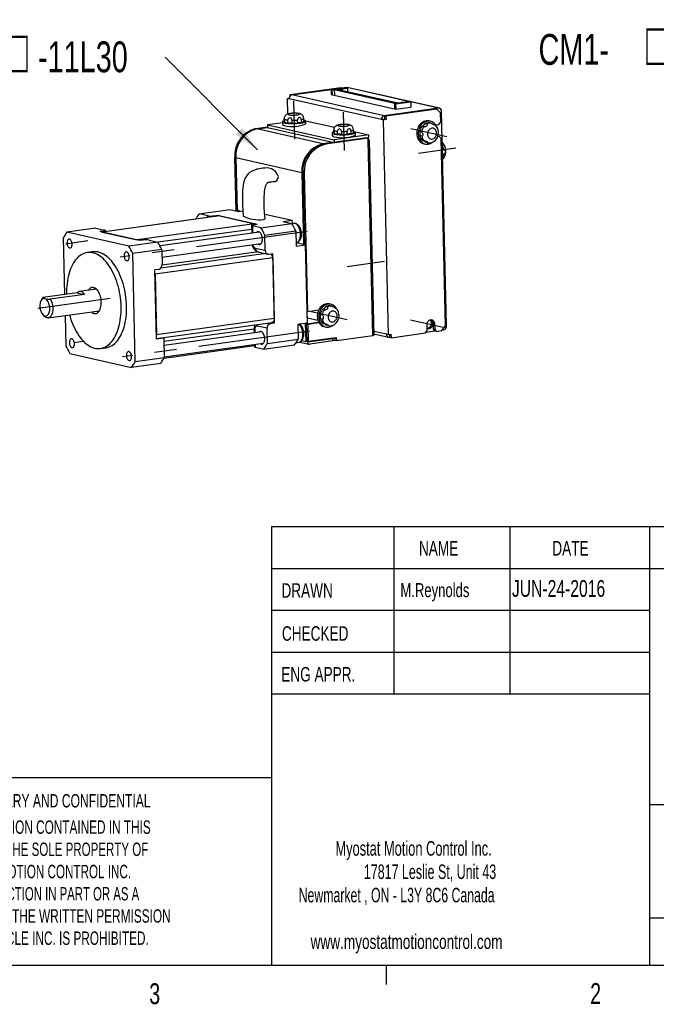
# Model space of a CAD drawing. Extents: x 11 to 421, y 5 to 275.
# Tile 4 of 6: x 274 to 347, y 6 to 117. Entities that reach past the tile are written whole.
import ezdxf
from ezdxf.enums import TextEntityAlignment as Align

# ---------------------------------------------------------------- set-up
doc = ezdxf.new("R2010")
doc.units = 0
doc.linetypes.add('CENTERX2', pattern=[20.32, 12.7, -2.54, 2.54, -2.54])
doc.layers.get('0').update_dxf_attribs({"linetype": 'CONTINUOUS'})

# ---------------------------------------------------------------- blocks, each defined once
blk = doc.blocks.new('SW_NOTE_3')
at = {"color": 0, "linetype": 'CONTINUOUS'}
for s, width, p in [('Myostat Motion Control Inc.', 0.661111, (0, 0)), ('17817 Leslie St, Unit 43', 0.641667, (3.23, -2.65)), ('Newmarket , ON - L3Y 8C6 Canada', 0.632258, (-4.18, -5.3)), ('www.myostatmotioncontrol.com', 0.7, (-2.82, -10.6))]:
    blk.add_text(s, height=1.651, dxfattribs=dict(at, width=width)).set_placement(p, align=Align.BOTTOM_LEFT)
blk = doc.blocks.new('SW_NOTE_4')
at = {"color": 0, "linetype": 'CONTINUOUS'}
for s, width, p in [('THE INFORMATION CONTAINED IN THIS', 0.657576, (0, 0)), ('DRAWING IS THE SOLE PROPERTY OF', 0.643548, (1, -2.52)), ('MYOSTAT MOTION CONTROL INC. ', 0.65, (1.67, -5.05)), ('ANY REPRODUCTION IN PART OR AS A', 0.634375, (-0.04, -7.57)), ('WHOLE WITHOUT THE WRITTEN PERMISSION', 0.661111, (-1.91, -10.1)), ('OF COOLMUSCLE INC. IS PROHIBITED.', 0.657576, (0.37, -12.62))]:
    blk.add_text(s, height=1.524, dxfattribs=dict(at, width=width)).set_placement(p, align=Align.BOTTOM_LEFT)
blk = doc.blocks.new('SW_NOTE_9')
at = {"color": 0, "linetype": 'CONTINUOUS'}
blk.add_line((-10.51, 10.54), (0, 0), dxfattribs=at)
blk.add_solid([(0, 0), (-1.76, 2.48), (-2.47, 1.77)], dxfattribs=at)
at = {"color": 0, "linetype": 'CONTINUOUS', "width": 0.7}
for s, height, p in [('□', 4.76, (-28.79, 7.4)), ('CM1-', 3.5, (-41, 7.78)), ('-11L30', 3.5, (-24.95, 7.78))]:
    blk.add_text(s, height=height, dxfattribs=at).set_placement(p, align=Align.BOTTOM_LEFT)
blk = doc.blocks.new('SW_NOTE_10')
at = {"color": 0, "linetype": 'CONTINUOUS'}
blk.add_line((-9.9, 8.78), (0, 0), dxfattribs=at)
blk.add_solid([(0, 0), (-1.91, 2.36), (-2.58, 1.62)], dxfattribs=at)
at = {"color": 0, "linetype": 'CONTINUOUS', "width": 0.7}
for s, height, p in [('□', 4.76, (-28.26, 8.81)), ('CM1-', 3.5, (-40.48, 9.19)), ('-11L30', 3.5, (-24.42, 9.19))]:
    blk.add_text(s, height=height, dxfattribs=at).set_placement(p, align=Align.BOTTOM_LEFT)

msp = doc.modelspace()

# ---------------------------------------------------------------- linework, layer by layer
at = {"color": 7, "linetype": 'CONTINUOUS'}
for p, q in [((305.043, 108.931), (310.821, 109.731)), ((309.695, 109.522), (311.429, 109.762)), ((310.791, 109.643), (311.513, 109.742)), ((310.821, 109.731), (310.967, 109.698)), ((310.945, 109.574), (311.557, 109.659)), ((311.429, 109.762), (311.513, 109.742)), ((311.529, 109.739), (311.513, 109.742)), ((311.557, 109.659), (311.513, 109.742)), ((322.019, 107.375), (311.529, 109.739)), ((311.557, 109.659), (311.567, 109.235)), ((305.043, 108.931), (305.212, 108.893)), ((305.047, 108.783), (305.043, 108.931)), ((305.212, 108.893), (309.695, 109.513)), ((305.213, 108.881), (305.212, 108.893)), ((309.696, 109.503), (305.241, 108.887)), ((309.695, 109.522), (309.822, 109.493)), ((309.695, 109.522), (309.709, 108.931)), ((309.709, 108.931), (317.041, 107.278)), ((309.822, 109.493), (310.028, 109.522)), ((309.861, 108.896), (309.822, 109.493)), ((310.028, 109.522), (317.107, 107.927)), ((310.028, 109.522), (310.073, 108.849)), ((310.151, 109.554), (310.585, 109.614)), ((317.314, 107.94), (310.151, 109.554)), ((310.397, 109.499), (310.567, 109.522)), ((310.585, 109.614), (310.567, 109.522)), ((310.567, 109.522), (310.568, 109.46)), ((310.567, 109.522), (310.651, 109.503)), ((310.585, 109.614), (310.669, 109.595)), ((310.669, 109.595), (310.651, 109.503)), ((310.651, 109.503), (310.981, 109.549)), ((310.653, 109.441), (310.651, 109.503)), ((310.669, 109.595), (310.876, 109.623)), ((310.876, 109.623), (310.791, 109.643)), ((310.876, 109.623), (310.981, 109.549)), ((310.986, 109.366), (310.981, 109.549)), ((304.722, 108.491), (304.923, 108.519)), ((304.763, 106.717), (304.722, 108.491)), ((304.722, 108.491), (304.92, 108.447)), ((316.9, 107.898), (316.889, 107.313)), ((317.107, 107.927), (316.9, 107.898)), ((317.027, 107.869), (316.9, 107.898)), ((317.027, 107.869), (318.761, 108.109)), ((317.027, 107.869), (317.041, 107.278)), ((317.041, 107.278), (318.774, 107.518)), ((317.747, 108), (317.314, 107.94)), ((317.663, 108.019), (317.609, 107.981)), ((317.869, 108.047), (317.663, 108.019)), ((317.663, 108.019), (317.747, 108)), ((317.954, 108.028), (317.869, 108.047)), ((318.676, 108.128), (317.954, 108.028)), ((318.676, 108.128), (318.761, 108.109)), ((318.761, 108.109), (318.774, 107.518)), ((321.922, 107.379), (315.731, 106.523)), ((321.538, 107.316), (315.759, 106.516)), ((315.929, 106.478), (315.759, 106.516)), ((315.759, 106.516), (315.769, 106.122)), ((321.707, 107.278), (315.929, 106.478)), ((315.929, 106.478), (315.938, 106.084)), ((321.707, 107.278), (321.538, 107.316)), ((322.131, 106.842), (321.707, 107.278)), ((322.155, 105.807), (322.131, 106.842)), ((322.829, 82.645), (322.261, 107.031)), ((301.154, 105.082), (302.477, 105.265)), ((302.507, 105.197), (301.269, 105.026)), ((301.323, 105.044), (302.479, 105.204)), ((304.165, 105.733), (302.472, 105.499)), ((302.472, 105.499), (302.479, 105.204)), ((302.472, 105.499), (310.03, 103.796)), ((302.479, 105.204), (310.037, 103.5)), ((304.163, 105.833), (304.17, 105.538)), ((304.375, 105.867), (304.367, 106.212)), ((304.405, 106.128), (304.413, 105.783)), ((304.787, 105.699), (304.779, 106.044)), ((305.231, 106.018), (305.239, 105.673)), ((305.899, 105.696), (305.891, 106.041)), ((306.305, 106.098), (306.313, 105.753)), ((306.6, 105.861), (306.592, 106.206)), ((306.638, 106.001), (310.091, 105.223)), ((306.819, 105.599), (306.812, 105.895)), ((315.658, 106.117), (315.41, 106.083)), ((315.608, 106.038), (315.41, 106.083)), ((315.938, 106.084), (315.608, 106.038)), ((315.608, 106.038), (316.175, 81.652)), ((315.686, 106.111), (315.658, 106.117)), ((315.769, 106.122), (315.686, 106.111)), ((315.938, 106.084), (315.769, 106.122)), ((320.242, 105.285), (320.044, 105.33)), ((320.397, 105.626), (320.594, 105.582)), ((320.986, 105.897), (320.817, 105.936)), ((321.141, 105.658), (320.944, 105.702)), ((321.572, 105.48), (321.954, 105.533)), ((321.954, 105.533), (322.155, 105.807)), ((309.803, 104.562), (309.81, 104.267)), ((310.015, 104.596), (310.007, 104.941)), ((313.992, 104.344), (310.03, 103.796)), ((310.045, 104.857), (310.053, 104.512)), ((310.427, 104.428), (310.419, 104.773)), ((310.871, 104.747), (310.879, 104.402)), ((311.539, 104.425), (311.531, 104.77)), ((311.945, 104.827), (311.953, 104.482)), ((312.24, 104.59), (312.232, 104.935)), ((312.279, 104.73), (313.992, 104.344)), ((312.459, 104.328), (312.452, 104.624)), ((313.999, 104.049), (313.992, 104.344)), ((319.784, 104.727), (319.981, 104.682)), ((319.993, 104.188), (319.796, 104.233)), ((321.986, 104.153), (321.811, 104.129)), ((321.986, 104.153), (321.832, 104.188)), ((322.199, 103.935), (321.986, 104.153)), ((310.008, 103.507), (308.77, 103.335)), ((313.751, 104.014), (308.881, 103.34)), ((313.92, 103.976), (309.05, 103.302)), ((310.03, 103.796), (310.037, 103.5)), ((310.037, 103.5), (313.999, 104.049)), ((313.751, 104.014), (313.92, 103.976)), ((313.796, 104.018), (313.788, 104.019)), ((313.927, 103.681), (313.92, 103.976)), ((313.977, 103.759), (313.926, 103.752)), ((314.006, 103.753), (313.977, 103.759)), ((314.573, 81.606), (314.058, 103.726)), ((320.082, 103.705), (320.28, 103.661)), ((320.235, 103.35), (320.404, 103.312)), ((320.644, 103.463), (320.446, 103.508)), ((322.694, 82.653), (322.199, 103.935)), ((322.364, 102.643), (322.507, 102.663)), ((322.518, 102.169), (322.375, 102.149)), ((298.887, 95.738), (298.746, 101.783)), ((298.861, 101.727), (299, 95.751)), ((306.363, 100.037), (306.552, 91.908)), ((306.473, 100.042), (306.663, 91.883)), ((306.643, 100.004), (307.008, 84.288)), ((296.998, 95.15), (283.654, 93.304)), ((294.684, 95.382), (298.193, 95.867)), ((295.666, 95.16), (294.684, 95.382)), ((296.361, 95.154), (296.773, 95.211)), ((296.775, 95.119), (296.773, 95.211)), ((296.773, 95.211), (301.285, 94.194)), ((297.055, 95.148), (301.003, 94.258)), ((298.193, 95.867), (299.174, 95.646)), ((298.966, 95.748), (298.813, 95.727)), ((299.174, 95.646), (299.67, 95.715)), ((302.148, 95.351), (305.282, 94.645)), ((300.655, 94.062), (300.675, 93.172)), ((301.723, 93.795), (300.742, 94.017)), ((300.873, 94.137), (301.285, 94.194)), ((301.723, 93.795), (305.231, 94.281)), ((304.25, 94.502), (305.282, 94.645)), ((304.25, 94.502), (305.231, 94.281)), ((305.452, 94.287), (305.245, 94.258)), ((305.291, 94.264), (305.282, 94.645)), ((282.963, 93.76), (279.661, 93.303)), ((286.7, 91.717), (279.661, 93.303)), ((282.963, 93.76), (283.944, 93.539)), ((283.814, 93.418), (283.401, 93.361)), ((287.913, 92.344), (283.401, 93.361)), ((283.683, 93.297), (287.631, 92.408)), ((284.035, 93.357), (284.032, 93.493)), ((301.562, 93.294), (290.247, 91.729)), ((302.169, 92.95), (305.677, 93.435)), ((302.209, 91.236), (302.169, 92.95)), ((305.677, 93.435), (305.717, 91.721)), ((279.25, 92.651), (279.4, 86.21)), ((290.002, 92.174), (286.7, 91.717)), ((288.326, 92.401), (287.913, 92.344)), ((289.021, 92.395), (290.002, 92.174)), ((290.468, 90.447), (301.74, 92.007)), ((305.709, 92.101), (305.754, 92.107)), ((306.552, 91.908), (305.709, 92.098)), ((305.717, 91.721), (306.749, 91.864)), ((306.749, 91.864), (306.552, 91.908)), ((306.749, 91.864), (306.956, 82.996)), ((282.587, 91.061), (281.968, 90.975)), ((290.448, 91.328), (287.146, 90.871)), ((287.432, 78.575), (287.146, 90.871)), ((290.448, 91.328), (290.488, 89.614)), ((301.384, 91.059), (302.512, 90.805)), ((302.633, 90.8), (303.046, 90.857)), ((303.046, 90.857), (303.23, 82.975)), ((303.058, 90.364), (303.218, 83.467)), ((290.087, 89.064), (289.674, 89.007)), ((289.857, 81.125), (289.674, 89.007)), ((289.685, 88.514), (289.846, 81.617)), ((280.832, 86.408), (276.911, 85.865)), ((281.678, 86.217), (277.757, 85.675)), ((280.832, 86.408), (281.678, 86.217)), ((283.005, 86.828), (281.106, 86.566)), ((276.774, 85.649), (276.684, 85.447)), ((309.673, 85.107), (309.504, 85.145)), ((276.89, 83.965), (277.031, 83.795)), ((277.528, 83.547), (283.347, 84.352)), ((306.925, 84.307), (307.008, 84.288)), ((307.011, 82.868), (306.977, 84.295)), ((307.008, 84.288), (308.294, 84.466)), ((308.471, 83.936), (308.668, 83.891)), ((308.929, 84.494), (308.731, 84.539)), ((309.084, 84.835), (309.281, 84.791)), ((309.828, 84.867), (309.631, 84.911)), ((279.456, 83.813), (279.536, 80.354)), ((289.855, 81.216), (303.005, 83.036)), ((302.817, 82.918), (303.23, 82.975)), ((303.23, 82.975), (302.976, 83.032)), ((305.924, 82.853), (306.956, 82.996)), ((305.924, 82.853), (305.964, 81.139)), ((306.76, 82.969), (306.809, 80.873)), ((308.294, 83.045), (306.873, 82.849)), ((306.873, 82.849), (307.043, 82.81)), ((306.873, 82.849), (306.918, 80.927)), ((308.202, 83.246), (306.995, 83.518)), ((308.328, 82.988), (307.043, 82.81)), ((307.043, 82.81), (307.087, 80.889)), ((308.68, 83.397), (308.483, 83.442)), ((308.769, 82.914), (308.967, 82.87)), ((321.298, 82.917), (321.313, 82.276)), ((321.467, 82.879), (321.482, 82.238)), ((301.826, 81.963), (290.702, 80.424)), ((300.93, 82.239), (300.939, 81.841)), ((302.455, 80.654), (302.416, 82.368)), ((308.922, 82.559), (309.091, 82.521)), ((309.331, 82.672), (309.133, 82.717)), ((314.57, 81.724), (316.22, 81.352)), ((316.175, 81.652), (315.978, 81.697)), ((316.175, 81.652), (316.505, 81.698)), ((316.505, 81.698), (316.514, 81.304)), ((316.514, 81.304), (320.415, 81.844)), ((320.415, 81.844), (320.615, 82.118)), ((320.473, 81.923), (321.516, 82.068)), ((320.615, 82.118), (320.6, 82.759)), ((321.482, 82.238), (321.313, 82.276)), ((321.313, 82.276), (321.525, 82.059)), ((321.482, 82.238), (321.694, 82.021)), ((321.694, 82.021), (321.525, 82.059)), ((321.694, 82.021), (322.292, 82.103)), ((322.292, 82.103), (322.694, 82.653)), ((322.351, 82.183), (322.508, 82.205)), ((290.683, 81.239), (289.857, 81.125)), ((290.43, 81.296), (290.683, 81.239)), ((290.683, 81.239), (290.734, 79.032)), ((290.732, 79.116), (302.004, 80.676)), ((302.455, 80.654), (305.964, 81.139)), ((305.723, 80.736), (306.017, 80.777)), ((306.131, 80.808), (307.188, 80.57)), ((307.026, 80.903), (306.809, 80.873)), ((307.006, 80.828), (306.809, 80.873)), ((306.918, 80.927), (307.087, 80.889)), ((307.006, 80.828), (309.874, 81.225)), ((307.087, 80.889), (310.286, 81.332)), ((309.881, 80.93), (307.26, 80.567)), ((309.874, 81.225), (309.739, 81.256)), ((309.874, 81.225), (309.881, 80.93)), ((309.88, 81.001), (310.125, 81.035)), ((310.118, 81.308), (310.125, 81.025)), ((310.125, 81.025), (310.294, 80.987)), ((310.286, 81.332), (310.294, 80.987)), ((310.294, 80.987), (314.442, 81.561)), ((316.317, 81.348), (316.345, 81.352)), ((316.337, 81.675), (316.345, 81.342)), ((316.514, 81.304), (316.345, 81.342)), ((279.982, 79.509), (287.021, 77.923)), ((283.476, 80.079), (284.095, 80.165)), ((290.708, 78.984), (300.973, 80.405)), ((300.97, 80.533), (300.976, 80.268)), ((301.063, 80.222), (302.044, 80.001)), ((302.044, 80.001), (305.552, 80.487)), ((290.323, 78.38), (287.021, 77.923)), ((290.734, 79.032), (287.432, 78.575)), ((302.919, 59.853), (415.957, 59.853)), ((302.919, 59.853), (302.919, 9.959)), ((316.817, 59.853), (316.817, 40.803)), ((330.025, 59.853), (330.025, 40.803)), ((345.885, 59.853), (345.885, 9.959)), ((302.919, 55.091), (415.957, 55.091)), ((302.919, 50.328), (345.885, 50.328)), ((302.919, 45.566), (345.885, 45.566)), ((345.885, 40.803), (302.919, 40.803)), ((302.919, 31.278), (259.953, 31.278)), ((345.885, 28.243), (415.957, 28.243)), ((345.885, 15.366), (415.957, 15.366)), ((415.957, 9.959), (15.907, 9.959)), ((315.938, 9.959), (315.938, 7.805))]:
    msp.add_line(p, q, dxfattribs=at)
at = {"color": 8, "linetype": 'CONTINUOUS'}
for p, q in [((318.628, 108.122), (311.524, 109.722)), ((315.731, 106.523), (305.241, 108.887)), ((315.41, 106.083), (304.92, 108.447)), ((321.922, 107.379), (318.761, 108.091)), ((301.323, 105.044), (301.154, 105.082)), ((308.77, 103.335), (301.269, 105.026)), ((308.881, 103.34), (309.05, 103.302)), ((314.442, 81.561), (313.927, 103.681)), ((298.861, 101.757), (298.746, 101.783)), ((306.363, 100.037), (298.861, 101.727)), ((306.473, 100.042), (306.643, 100.004)), ((297.055, 95.148), (283.683, 93.297)), ((295.67, 94.966), (295.666, 95.16)), ((296.361, 95.154), (296.363, 95.062)), ((301.003, 94.258), (287.631, 92.408)), ((300.742, 94.017), (300.761, 93.183)), ((283.816, 93.326), (283.814, 93.418)), ((300.665, 93.614), (290.021, 92.141)), ((302.29, 90.855), (290.336, 89.201)), ((301.444, 91.046), (290.484, 89.529)), ((301.081, 91.49), (302.209, 91.236)), ((303.058, 90.364), (289.685, 88.514)), ((303.218, 83.467), (289.846, 81.617)), ((302.564, 82.975), (302.817, 82.918)), ((321.467, 82.879), (321.298, 82.917)), ((300.93, 82.284), (290.691, 80.867)), ((301.017, 82.193), (301.025, 81.853)), ((302.416, 82.368), (301.288, 82.622)), ((315.978, 81.697), (314.563, 82.016)), ((306.362, 80.974), (306.809, 80.873)), ((301.055, 80.544), (301.063, 80.222))]:
    msp.add_line(p, q, dxfattribs=at)
at = {"color": 7, "linetype": 'CENTERX2'}
for p, q in [((305.433, 108.208), (305.534, 103.865)), ((311.073, 106.937), (311.174, 102.594)), ((322.844, 104.121), (318.744, 105.045)), ((323.875, 102.829), (319.624, 102.241)), ((306.965, 93.386), (285.709, 90.445)), ((282.031, 92.295), (279.497, 91.944)), ((315.759, 89.956), (311.508, 89.368)), ((276.366, 84.648), (284.583, 85.785)), ((311.531, 83.33), (307.431, 84.254)), ((318.716, 83.341), (322.787, 82.424)), ((307.228, 82.055), (285.973, 79.114)), ((281.521, 80.857), (280.477, 80.713))]:
    msp.add_line(p, q, dxfattribs=at)
at = {"color": 7, "linetype": 'CONTINUOUS', "flags": 128}
for points in [[(304.405, 106.128), (304.406, 106.21), (304.412, 106.288), (304.418, 106.351), (304.42, 106.395), (304.416, 106.417), (304.404, 106.411), (304.388, 106.377), (304.374, 106.321), (304.367, 106.249), (304.367, 106.212)], [(306.53, 106.489), (306.499, 106.537), (306.448, 106.596), (306.392, 106.644), (306.333, 106.683), (306.272, 106.714), (306.206, 106.74), (306.13, 106.762), (306.023, 106.784), (305.918, 106.798), (305.813, 106.808), (305.696, 106.814), (305.579, 106.816), (305.462, 106.815), (305.345, 106.81), (305.23, 106.802), (305.119, 106.791), (305.011, 106.777), (304.906, 106.757), (304.797, 106.729), (304.716, 106.7), (304.649, 106.669), (304.585, 106.629), (304.523, 106.579), (304.467, 106.518), (304.42, 106.447), (304.403, 106.409)], [(306.305, 106.098), (306.29, 106.177), (306.251, 106.245), (306.194, 106.292), (306.127, 106.316), (306.057, 106.314), (305.991, 106.285), (305.939, 106.23), (305.907, 106.158), (305.892, 106.079), (305.891, 106.041)], [(304.373, 105.96), (304.318, 105.943), (304.251, 105.917), (304.203, 105.89), (304.173, 105.863), (304.163, 105.835), (304.172, 105.808), (304.2, 105.782), (304.247, 105.758), (304.312, 105.734), (304.394, 105.713)], [(304.375, 105.867), (304.396, 105.858), (304.412, 105.848)], [(304.394, 105.713), (304.492, 105.694), (304.604, 105.677), (304.73, 105.663), (304.866, 105.652), (305.012, 105.644), (305.164, 105.639), (305.322, 105.638), (305.481, 105.64), (305.641, 105.645), (305.798, 105.653), (305.951, 105.664), (306.098, 105.679), (306.235, 105.696), (306.361, 105.715), (306.475, 105.737), (306.574, 105.76), (306.658, 105.785), (306.724, 105.811), (306.772, 105.838), (306.802, 105.866), (306.812, 105.893), (306.803, 105.92), (306.775, 105.946), (306.728, 105.971), (306.663, 105.994), (306.596, 106.012)], [(305.231, 106.018), (305.219, 106.099), (305.187, 106.173), (305.137, 106.231), (305.073, 106.268), (304.999, 106.28), (304.921, 106.264), (304.852, 106.221), (304.804, 106.157), (304.781, 106.082), (304.779, 106.044)], [(312.17, 105.218), (312.139, 105.266), (312.088, 105.325), (312.032, 105.373), (311.973, 105.412), (311.912, 105.443), (311.847, 105.469), (311.77, 105.491), (311.663, 105.513), (311.558, 105.527), (311.453, 105.536), (311.336, 105.542), (311.219, 105.545), (311.102, 105.544), (310.985, 105.539), (310.87, 105.531), (310.759, 105.52), (310.651, 105.506), (310.546, 105.486), (310.437, 105.458), (310.356, 105.429), (310.289, 105.398), (310.225, 105.358), (310.163, 105.308), (310.107, 105.247), (310.06, 105.176), (310.043, 105.138)], [(320.817, 105.936), (320.758, 105.947), (320.628, 105.957), (320.496, 105.949), (320.364, 105.921), (320.235, 105.874), (320.11, 105.81), (319.991, 105.729), (319.88, 105.631), (319.778, 105.52), (319.687, 105.395), (319.609, 105.26), (319.543, 105.116), (319.492, 104.964), (319.457, 104.809), (319.436, 104.65), (319.432, 104.492), (319.444, 104.335), (319.471, 104.184), (319.514, 104.039), (319.572, 103.902), (319.643, 103.777), (319.727, 103.664), (319.823, 103.565), (319.93, 103.483), (320.044, 103.417), (320.166, 103.369), (320.235, 103.35)], [(321.647, 105.351), (321.578, 105.471), (321.494, 105.584), (321.398, 105.682), (321.291, 105.765), (321.176, 105.831), (321.055, 105.879), (320.927, 105.909), (320.797, 105.919), (320.665, 105.91), (320.533, 105.883), (320.404, 105.836), (320.279, 105.772), (320.16, 105.691), (320.049, 105.593), (319.947, 105.482), (319.856, 105.357), (319.778, 105.222), (319.713, 105.078), (319.662, 104.926), (319.626, 104.77), (319.606, 104.612), (319.601, 104.454), (319.613, 104.297), (319.64, 104.146), (319.683, 104), (319.741, 103.864), (319.812, 103.739), (319.897, 103.626), (319.993, 103.527), (320.099, 103.445), (320.214, 103.379), (320.336, 103.331), (320.463, 103.301), (320.593, 103.291), (320.725, 103.299), (320.857, 103.327), (320.986, 103.374), (321.111, 103.438), (321.217, 103.509)], [(320.242, 105.285), (320.298, 105.28), (320.37, 105.285), (320.448, 105.304), (320.521, 105.337), (320.585, 105.384), (320.631, 105.441), (320.65, 105.498), (320.643, 105.545), (320.614, 105.575), (320.594, 105.582)], [(310.013, 104.689), (309.958, 104.672), (309.891, 104.646), (309.843, 104.619), (309.813, 104.592), (309.803, 104.564), (309.812, 104.537), (309.84, 104.511), (309.887, 104.486), (309.952, 104.463), (310.034, 104.442)], [(310.045, 104.857), (310.046, 104.939), (310.052, 105.017), (310.058, 105.08), (310.06, 105.124), (310.056, 105.146), (310.044, 105.14), (310.028, 105.106), (310.015, 105.05), (310.008, 104.978), (310.007, 104.941)], [(310.015, 104.596), (310.036, 104.587), (310.052, 104.577)], [(310.034, 104.442), (310.132, 104.423), (310.245, 104.406), (310.37, 104.392), (310.507, 104.381), (310.652, 104.373), (310.805, 104.368), (310.962, 104.367), (311.121, 104.369), (311.281, 104.374), (311.439, 104.382), (311.592, 104.393), (311.738, 104.408), (311.875, 104.425), (312.001, 104.444), (312.115, 104.466), (312.214, 104.489), (312.298, 104.514), (312.364, 104.54), (312.412, 104.567), (312.442, 104.595), (312.452, 104.622), (312.443, 104.649), (312.415, 104.675), (312.368, 104.7), (312.303, 104.723), (312.236, 104.741)], [(310.871, 104.747), (310.859, 104.827), (310.827, 104.902), (310.777, 104.96), (310.713, 104.997), (310.639, 105.009), (310.561, 104.993), (310.492, 104.95), (310.444, 104.886), (310.421, 104.811), (310.419, 104.773)], [(311.945, 104.827), (311.93, 104.906), (311.891, 104.974), (311.834, 105.021), (311.767, 105.045), (311.697, 105.043), (311.631, 105.014), (311.58, 104.959), (311.547, 104.887), (311.532, 104.808), (311.531, 104.77)], [(319.993, 104.188), (320.041, 104.191), (320.089, 104.221), (320.128, 104.274), (320.152, 104.344), (320.156, 104.426), (320.138, 104.511), (320.101, 104.586), (320.053, 104.641), (320.004, 104.675), (319.981, 104.682)], [(313.927, 103.681), (313.972, 103.688), (314.009, 103.697), (314.036, 103.706), (314.053, 103.716), (314.058, 103.726), (314.052, 103.736), (314.034, 103.745), (314.006, 103.753)], [(320.644, 103.463), (320.681, 103.462), (320.698, 103.477), (320.69, 103.504), (320.657, 103.537), (320.601, 103.571), (320.527, 103.602), (320.444, 103.625), (320.367, 103.642), (320.303, 103.655), (320.28, 103.661)], [(322.349, 103.279), (322.366, 103.284), (322.387, 103.295), (322.403, 103.308), (322.412, 103.323), (322.415, 103.341), (322.412, 103.36), (322.402, 103.382), (322.387, 103.406), (322.366, 103.431), (322.345, 103.453)], [(322.518, 102.169), (322.551, 102.177), (322.583, 102.191), (322.61, 102.212), (322.635, 102.239), (322.655, 102.269), (322.672, 102.305), (322.684, 102.343), (322.692, 102.383), (322.695, 102.424), (322.694, 102.466), (322.689, 102.507), (322.679, 102.546), (322.665, 102.58), (322.646, 102.61), (322.624, 102.633), (322.598, 102.65), (322.57, 102.66), (322.538, 102.664), (322.507, 102.663)], [(322.388, 101.589), (322.405, 101.602), (322.426, 101.618), (322.441, 101.632), (322.451, 101.643), (322.454, 101.65), (322.451, 101.654), (322.441, 101.656), (322.424, 101.655), (322.402, 101.653), (322.387, 101.651)], [(302.166, 100.578), (301.906, 100.551), (301.689, 100.523), (301.515, 100.494), (301.383, 100.469), (301.264, 100.441), (300.975, 100.353), (300.71, 100.24), (300.556, 100.154), (300.419, 100.06), (300.269, 99.929), (300.114, 99.748), (299.991, 99.557), (299.907, 99.385), (299.856, 99.254), (299.818, 99.139), (299.782, 99.016), (299.742, 98.847), (299.703, 98.631), (299.668, 98.368), (299.641, 98.058), (299.62, 97.559), (299.617, 97.008), (299.633, 96.417), (299.666, 95.782), (299.711, 95.13)], [(302.183, 94.841), (302.135, 95.539), (302.104, 96.182), (302.092, 96.779), (302.1, 97.322), (302.114, 97.643), (302.138, 97.921), (302.169, 98.151), (302.203, 98.332), (302.237, 98.468), (302.267, 98.566), (302.288, 98.624), (302.315, 98.689), (302.387, 98.823), (302.424, 98.872), (302.454, 98.902), (302.478, 98.92), (302.506, 98.936), (302.542, 98.951), (302.577, 98.962), (302.604, 98.968), (302.626, 98.973), (302.678, 98.984), (302.771, 98.999), (302.913, 99.016), (303.105, 99.035)], [(296.998, 95.15), (297, 95.151), (297.055, 95.148)], [(300.873, 94.137), (300.798, 94.125), (300.736, 94.111), (300.691, 94.095), (300.663, 94.078), (300.655, 94.061), (300.665, 94.045), (300.695, 94.03), (300.742, 94.017)], [(302.183, 94.841), (302.184, 94.831), (302.176, 94.807), (302.155, 94.784), (302.122, 94.762), (302.077, 94.743), (302.02, 94.727)], [(305.756, 92.11), (305.812, 92.119), (305.9, 92.15), (305.98, 92.197), (306.054, 92.256), (306.121, 92.33), (306.181, 92.418), (306.232, 92.52), (306.274, 92.633), (306.304, 92.756), (306.324, 92.885), (306.332, 93.018), (306.33, 93.154), (306.317, 93.29), (306.293, 93.424), (306.26, 93.556), (306.216, 93.682), (306.163, 93.802), (306.1, 93.914), (306.028, 94.016), (305.946, 94.105), (305.855, 94.18), (305.77, 94.231), (305.683, 94.267), (305.594, 94.287), (305.496, 94.291), (305.45, 94.284)], [(283.626, 93.3), (283.628, 93.3), (283.683, 93.297)], [(283.814, 93.418), (283.889, 93.43), (283.95, 93.445), (283.995, 93.46), (284.023, 93.477), (284.032, 93.494), (284.021, 93.51), (283.992, 93.525), (283.944, 93.539)], [(301.884, 92.534), (301.876, 92.653), (301.857, 92.771), (301.827, 92.885), (301.788, 92.992), (301.74, 93.089), (301.685, 93.174), (301.625, 93.243), (301.56, 93.296), (301.493, 93.33), (301.425, 93.346), (301.359, 93.341), (301.296, 93.317), (301.238, 93.274), (301.211, 93.246)], [(280.255, 91.944), (280.247, 92.044), (280.229, 92.142), (280.2, 92.236), (280.162, 92.32), (280.117, 92.393), (280.066, 92.451), (280.011, 92.492), (279.955, 92.514), (279.898, 92.517), (279.845, 92.501), (279.796, 92.465), (279.754, 92.412), (279.719, 92.344), (279.695, 92.263), (279.68, 92.172), (279.677, 92.074), (279.685, 91.975), (279.704, 91.876), (279.732, 91.783), (279.77, 91.698), (279.815, 91.625), (279.866, 91.568), (279.921, 91.527), (279.978, 91.504), (280.034, 91.501), (280.088, 91.518), (280.137, 91.553), (280.179, 91.606), (280.213, 91.674), (280.238, 91.756), (280.252, 91.847), (280.255, 91.944)], [(301.389, 91.958), (301.391, 91.956), (301.458, 91.922), (301.526, 91.907), (301.592, 91.911), (301.655, 91.935), (301.713, 91.978), (301.765, 92.038), (301.808, 92.115), (301.843, 92.205), (301.868, 92.307), (301.882, 92.418), (301.884, 92.534)], [(285.824, 84.828), (285.811, 85.15), (285.787, 85.474), (285.753, 85.798), (285.708, 86.121), (285.652, 86.441), (285.586, 86.759), (285.51, 87.072), (285.424, 87.38), (285.329, 87.681), (285.224, 87.975), (285.111, 88.26), (284.99, 88.535), (284.86, 88.8), (284.723, 89.054), (284.579, 89.295), (284.428, 89.523), (284.271, 89.736), (284.109, 89.935), (283.942, 90.119), (283.771, 90.286), (283.596, 90.437), (283.418, 90.57), (283.238, 90.686), (283.055, 90.784), (282.872, 90.863), (282.688, 90.923), (282.504, 90.965), (282.321, 90.987), (282.139, 90.99), (281.96, 90.974), (281.783, 90.939), (281.609, 90.885), (281.439, 90.812), (281.274, 90.72), (281.114, 90.61), (280.959, 90.483), (280.811, 90.338), (280.67, 90.176), (280.535, 89.997), (280.408, 89.803), (280.29, 89.594), (280.18, 89.371), (280.079, 89.134), (279.987, 88.885), (279.905, 88.624), (279.832, 88.352), (279.77, 88.069), (279.718, 87.778), (279.677, 87.48), (279.647, 87.174), (279.627, 86.862), (279.618, 86.546), (279.62, 86.24)], [(286.443, 84.914), (286.43, 85.236), (286.407, 85.56), (286.372, 85.883), (286.327, 86.206), (286.271, 86.527), (286.205, 86.844), (286.129, 87.158), (286.043, 87.465), (285.948, 87.767), (285.844, 88.06), (285.73, 88.346), (285.609, 88.621), (285.479, 88.886), (285.342, 89.139), (285.198, 89.38), (285.047, 89.608), (284.89, 89.822), (284.728, 90.021), (284.561, 90.205), (284.39, 90.372), (284.215, 90.523), (284.037, 90.656), (283.857, 90.772), (283.674, 90.869), (283.491, 90.948), (283.307, 91.009), (283.123, 91.05), (282.94, 91.073), (282.758, 91.076), (282.587, 91.061)], [(286.741, 90.482), (286.734, 90.582), (286.715, 90.681), (286.686, 90.774), (286.648, 90.858), (286.603, 90.931), (286.552, 90.989), (286.497, 91.03), (286.441, 91.052), (286.384, 91.055), (286.331, 91.039), (286.282, 91.004), (286.24, 90.951), (286.206, 90.882), (286.181, 90.801), (286.167, 90.71), (286.163, 90.613), (286.171, 90.513), (286.19, 90.414), (286.219, 90.321), (286.256, 90.236), (286.302, 90.164), (286.353, 90.106), (286.408, 90.065), (286.464, 90.042), (286.52, 90.039), (286.574, 90.056), (286.623, 90.091), (286.665, 90.144), (286.699, 90.213), (286.724, 90.294), (286.738, 90.385), (286.741, 90.482)], [(281.678, 86.217), (281.6, 86.321), (281.516, 86.408), (281.429, 86.478), (281.34, 86.528), (281.249, 86.559), (281.159, 86.569), (281.07, 86.559), (280.985, 86.528), (280.905, 86.478), (280.832, 86.408)], [(283.568, 85.337), (283.559, 85.506), (283.538, 85.676), (283.507, 85.844), (283.466, 86.008), (283.415, 86.166), (283.355, 86.315), (283.287, 86.454), (283.211, 86.581), (283.129, 86.694), (283.042, 86.792), (282.951, 86.874), (282.856, 86.938), (282.76, 86.983), (282.664, 87.01), (282.568, 87.017), (282.474, 87.005), (282.383, 86.974), (282.297, 86.923), (282.216, 86.855), (282.142, 86.769), (282.097, 86.703)], [(277.127, 85.742), (277.049, 85.75), (276.973, 85.738), (276.9, 85.708), (276.832, 85.659), (276.77, 85.593), (276.716, 85.51), (276.67, 85.413), (276.633, 85.302), (276.607, 85.182), (276.591, 85.053), (276.586, 84.918), (276.592, 84.78), (276.609, 84.641), (276.636, 84.505), (276.673, 84.374), (276.72, 84.25), (276.775, 84.136), (276.837, 84.034), (276.906, 83.946), (276.979, 83.874), (277.055, 83.819), (277.134, 83.782), (277.212, 83.765), (277.29, 83.766), (277.365, 83.787), (277.435, 83.827), (277.5, 83.884), (277.559, 83.959), (277.609, 84.05), (277.65, 84.154), (277.682, 84.269), (277.703, 84.395), (277.714, 84.527), (277.713, 84.664), (277.702, 84.802), (277.68, 84.94), (277.647, 85.074), (277.605, 85.202), (277.554, 85.321), (277.495, 85.429), (277.43, 85.525), (277.359, 85.605), (277.284, 85.668), (277.206, 85.714), (277.127, 85.742)], [(277.757, 85.675), (277.826, 85.56), (277.888, 85.433), (277.942, 85.296), (277.986, 85.151), (278.021, 85), (278.045, 84.846), (278.059, 84.691), (278.062, 84.538), (278.054, 84.388), (278.035, 84.245), (278.005, 84.11), (277.965, 83.985), (277.916, 83.873), (277.858, 83.775), (277.792, 83.693), (277.72, 83.628), (277.641, 83.581), (277.559, 83.552), (277.473, 83.543), (277.385, 83.553), (277.297, 83.583), (277.21, 83.631), (277.125, 83.697), (277.044, 83.78), (277.031, 83.795)], [(282.439, 84.226), (282.447, 84.219), (282.54, 84.146), (282.636, 84.091), (282.732, 84.055), (282.829, 84.038), (282.924, 84.041), (283.016, 84.063), (283.105, 84.104), (283.188, 84.163), (283.266, 84.24), (283.336, 84.334), (283.399, 84.444), (283.452, 84.568), (283.496, 84.704), (283.53, 84.851), (283.554, 85.007), (283.566, 85.169), (283.568, 85.337)], [(309.183, 85.158), (309.051, 85.13), (308.922, 85.083), (308.797, 85.019), (308.678, 84.938), (308.567, 84.841), (308.465, 84.729), (308.374, 84.605), (308.296, 84.469), (308.23, 84.325), (308.179, 84.174), (308.144, 84.018), (308.123, 83.859), (308.119, 83.701), (308.131, 83.544), (308.158, 83.393), (308.201, 83.248), (308.259, 83.111), (308.33, 82.986), (308.414, 82.873), (308.51, 82.775), (308.617, 82.692), (308.732, 82.626), (308.853, 82.578), (308.922, 82.559)], [(309.352, 85.119), (309.22, 85.092), (309.091, 85.045), (308.966, 84.981), (308.847, 84.9), (308.736, 84.802), (308.634, 84.691), (308.543, 84.566), (308.465, 84.431), (308.4, 84.287), (308.349, 84.135), (308.313, 83.979), (308.293, 83.821), (308.288, 83.663), (308.3, 83.506), (308.327, 83.355), (308.37, 83.21), (308.428, 83.073), (308.499, 82.948), (308.584, 82.835), (308.68, 82.736), (308.786, 82.654), (308.901, 82.588), (309.023, 82.54), (309.15, 82.51), (309.28, 82.5), (309.412, 82.508), (309.544, 82.536), (309.673, 82.583), (309.798, 82.647), (309.917, 82.728), (309.917, 82.728)], [(279.96, 83.883), (280.02, 83.675), (280.115, 83.373), (280.22, 83.08), (280.333, 82.795), (280.455, 82.519), (280.584, 82.254), (280.721, 82.001), (280.865, 81.76), (281.016, 81.532), (281.173, 81.318), (281.335, 81.119), (281.502, 80.935), (281.673, 80.768), (281.848, 80.617), (282.026, 80.484), (282.206, 80.368), (282.389, 80.271), (282.572, 80.192), (282.756, 80.131), (282.94, 80.09), (283.123, 80.067), (283.305, 80.064), (283.484, 80.08), (283.661, 80.115), (283.835, 80.17), (284.005, 80.243), (284.17, 80.334), (284.33, 80.444), (284.485, 80.572), (284.633, 80.717), (284.775, 80.879), (284.909, 81.057), (285.036, 81.251), (285.154, 81.46), (285.264, 81.683), (285.365, 81.92), (285.457, 82.169), (285.539, 82.431), (285.612, 82.703), (285.674, 82.985), (285.726, 83.276), (285.767, 83.575), (285.797, 83.881), (285.817, 84.192), (285.826, 84.508), (285.824, 84.828)], [(284.095, 80.165), (284.103, 80.166), (284.28, 80.201), (284.454, 80.255), (284.624, 80.328), (284.789, 80.42), (284.949, 80.53), (285.104, 80.657), (285.252, 80.802), (285.394, 80.964), (285.528, 81.143), (285.655, 81.337), (285.773, 81.546), (285.883, 81.769), (285.984, 82.006), (286.076, 82.255), (286.158, 82.516), (286.231, 82.789), (286.293, 83.071), (286.345, 83.362), (286.386, 83.66), (286.417, 83.966), (286.436, 84.278), (286.445, 84.594), (286.443, 84.914)], [(308.929, 84.494), (308.985, 84.489), (309.057, 84.494), (309.135, 84.513), (309.208, 84.546), (309.272, 84.593), (309.318, 84.65), (309.337, 84.707), (309.33, 84.754), (309.301, 84.784), (309.281, 84.791)], [(303.218, 83.467), (303.215, 83.373), (303.201, 83.284), (303.177, 83.204), (303.144, 83.138), (303.102, 83.086), (303.055, 83.052), (303.005, 83.036)], [(306.02, 80.779), (306.076, 80.788), (306.163, 80.82), (306.244, 80.866), (306.318, 80.926), (306.385, 80.999), (306.445, 81.087), (306.496, 81.189), (306.537, 81.302), (306.568, 81.425), (306.587, 81.554), (306.596, 81.687), (306.593, 81.823), (306.58, 81.959), (306.557, 82.094), (306.523, 82.225), (306.48, 82.351), (306.427, 82.471), (306.364, 82.583), (306.292, 82.685), (306.21, 82.775), (306.119, 82.849), (306.077, 82.875)], [(308.68, 83.397), (308.728, 83.4), (308.776, 83.43), (308.815, 83.483), (308.839, 83.553), (308.843, 83.635), (308.825, 83.72), (308.788, 83.795), (308.74, 83.85), (308.691, 83.884), (308.668, 83.891)], [(309.331, 82.672), (309.368, 82.671), (309.385, 82.686), (309.377, 82.713), (309.344, 82.746), (309.288, 82.78), (309.214, 82.811), (309.131, 82.834), (309.054, 82.851), (308.99, 82.865), (308.967, 82.87)], [(320.6, 82.759), (320.606, 82.861), (320.629, 82.961), (320.667, 83.056), (320.719, 83.142), (320.783, 83.216), (320.857, 83.274), (320.937, 83.314), (321.022, 83.336), (321.106, 83.338), (321.188, 83.32), (321.264, 83.282), (321.332, 83.227), (321.387, 83.156), (321.429, 83.072), (321.456, 82.979), (321.467, 82.879)], [(320.609, 82.398), (320.63, 82.385), (320.706, 82.355), (320.786, 82.343), (320.869, 82.349), (320.95, 82.375), (321.027, 82.418), (321.097, 82.477), (321.158, 82.55), (321.207, 82.634), (321.243, 82.727), (321.264, 82.824), (321.27, 82.923)], [(302.148, 81.203), (302.14, 81.322), (302.121, 81.44), (302.091, 81.554), (302.052, 81.661), (302.004, 81.758), (301.949, 81.843), (301.888, 81.912), (301.823, 81.965), (301.756, 81.999), (301.689, 82.015), (301.623, 82.01), (301.56, 81.986), (301.502, 81.944), (301.474, 81.915)], [(280.519, 80.613), (280.511, 80.713), (280.492, 80.811), (280.464, 80.905), (280.426, 80.989), (280.381, 81.062), (280.33, 81.12), (280.275, 81.161), (280.218, 81.183), (280.162, 81.186), (280.108, 81.17), (280.06, 81.134), (280.017, 81.081), (279.983, 81.013), (279.958, 80.932), (279.944, 80.841), (279.941, 80.743), (279.949, 80.644), (279.967, 80.545), (279.996, 80.452), (280.034, 80.367), (280.079, 80.295), (280.13, 80.237), (280.185, 80.196), (280.242, 80.173), (280.298, 80.17), (280.351, 80.187), (280.4, 80.222), (280.443, 80.275), (280.477, 80.344), (280.501, 80.425), (280.516, 80.516), (280.519, 80.613)], [(301.652, 80.627), (301.655, 80.625), (301.722, 80.591), (301.79, 80.576), (301.856, 80.58), (301.919, 80.604), (301.977, 80.647), (302.028, 80.707), (302.072, 80.784), (302.107, 80.874), (302.131, 80.976), (302.145, 81.087), (302.148, 81.203)], [(287.005, 79.151), (286.997, 79.251), (286.979, 79.35), (286.95, 79.443), (286.912, 79.528), (286.867, 79.6), (286.816, 79.658), (286.761, 79.699), (286.704, 79.722), (286.648, 79.725), (286.595, 79.708), (286.546, 79.673), (286.503, 79.62), (286.469, 79.551), (286.444, 79.47), (286.43, 79.379), (286.427, 79.282), (286.435, 79.182), (286.453, 79.084), (286.482, 78.99), (286.52, 78.906), (286.565, 78.833), (286.616, 78.775), (286.671, 78.734), (286.728, 78.712), (286.784, 78.709), (286.837, 78.725), (286.886, 78.761), (286.929, 78.813), (286.963, 78.882), (286.988, 78.963), (287.002, 79.054), (287.005, 79.151)], [(301.063, 80.222), (301.016, 80.236), (300.986, 80.251), (300.976, 80.267), (300.976, 80.268)]]:
    msp.add_lwpolyline(points, dxfattribs=at)
at = {"color": 8, "linetype": 'CONTINUOUS', "flags": 128}
for points in [[(304.952, 106.63), (305.021, 106.618), (305.104, 106.607), (305.198, 106.6), (305.299, 106.596), (305.406, 106.595), (305.515, 106.597), (305.623, 106.603), (305.726, 106.611), (305.821, 106.622), (305.905, 106.636), (305.976, 106.651), (306.031, 106.669), (306.07, 106.687), (306.09, 106.705), (306.091, 106.724), (306.073, 106.742), (306.037, 106.758), (305.984, 106.773), (305.915, 106.786), (305.832, 106.796), (305.739, 106.803), (305.637, 106.807), (305.53, 106.808), (305.421, 106.806), (305.313, 106.801), (305.211, 106.792), (305.116, 106.781), (305.031, 106.767), (304.96, 106.752), (304.905, 106.735), (304.866, 106.717), (304.846, 106.698), (304.845, 106.68), (304.863, 106.662), (304.899, 106.645), (304.952, 106.63)], [(310.592, 105.359), (310.661, 105.347), (310.744, 105.336), (310.838, 105.329), (310.94, 105.325), (311.047, 105.324), (311.156, 105.326), (311.263, 105.332), (311.366, 105.34), (311.461, 105.351), (311.545, 105.365), (311.616, 105.38), (311.671, 105.398), (311.71, 105.416), (311.73, 105.434), (311.731, 105.453), (311.714, 105.471), (311.677, 105.487), (311.624, 105.502), (311.555, 105.515), (311.472, 105.525), (311.379, 105.532), (311.277, 105.536), (311.17, 105.537), (311.061, 105.535), (310.953, 105.53), (310.851, 105.521), (310.756, 105.51), (310.671, 105.496), (310.6, 105.481), (310.545, 105.464), (310.507, 105.446), (310.486, 105.427), (310.485, 105.409), (310.503, 105.391), (310.539, 105.374), (310.592, 105.359)], [(321.69, 104.568), (321.68, 104.674), (321.654, 104.775), (321.614, 104.867), (321.56, 104.947), (321.495, 105.014), (321.42, 105.066), (321.337, 105.1), (321.25, 105.116), (321.16, 105.113), (321.071, 105.091), (320.985, 105.051), (320.904, 104.994), (320.832, 104.923), (320.77, 104.838), (320.721, 104.743), (320.685, 104.64), (320.664, 104.533), (320.659, 104.425), (320.669, 104.32), (320.695, 104.219), (320.735, 104.127), (320.788, 104.046), (320.854, 103.979), (320.929, 103.928), (321.012, 103.894), (321.099, 103.878), (321.189, 103.881), (321.278, 103.903), (321.364, 103.943), (321.445, 103.999), (321.517, 104.071), (321.579, 104.156), (321.628, 104.251), (321.664, 104.353), (321.685, 104.46), (321.69, 104.568)], [(305.754, 92.107), (305.811, 92.121), (305.887, 92.155), (305.958, 92.208), (306.023, 92.279), (306.08, 92.366), (306.129, 92.468), (306.168, 92.584), (306.197, 92.71), (306.216, 92.844), (306.224, 92.985), (306.22, 93.13), (306.206, 93.276), (306.181, 93.421), (306.145, 93.561), (306.1, 93.695), (306.046, 93.82), (305.984, 93.935), (305.915, 94.035), (305.841, 94.121), (305.763, 94.191), (305.681, 94.243), (305.598, 94.276), (305.516, 94.289), (305.452, 94.287)], [(309.847, 84.322), (309.758, 84.3), (309.672, 84.26), (309.591, 84.204), (309.519, 84.132), (309.457, 84.047), (309.408, 83.952), (309.372, 83.849), (309.351, 83.743), (309.346, 83.635), (309.356, 83.529), (309.382, 83.428), (309.422, 83.336), (309.476, 83.255), (309.541, 83.188), (309.616, 83.137), (309.699, 83.103), (309.786, 83.087), (309.876, 83.09), (309.965, 83.112), (310.051, 83.152), (310.132, 83.208), (310.204, 83.28), (310.266, 83.365), (310.315, 83.46), (310.351, 83.562), (310.372, 83.669), (310.377, 83.777), (310.367, 83.883), (310.341, 83.984), (310.301, 84.076), (310.248, 84.156), (310.182, 84.224), (310.107, 84.275), (310.024, 84.309), (309.937, 84.325), (309.847, 84.322)], [(301.31, 82.801), (301.293, 82.719), (301.288, 82.622)], [(306.017, 80.777), (306.074, 80.79), (306.15, 80.824), (306.222, 80.877), (306.286, 80.948), (306.343, 81.036), (306.392, 81.138), (306.432, 81.253), (306.461, 81.379), (306.479, 81.513), (306.487, 81.654), (306.484, 81.799), (306.469, 81.945), (306.444, 82.09), (306.409, 82.23), (306.364, 82.364), (306.31, 82.49), (306.248, 82.604), (306.179, 82.705), (306.105, 82.791), (306.026, 82.86), (306.018, 82.866)], [(300.93, 82.239), (300.93, 82.238), (300.94, 82.222), (300.97, 82.207), (301.017, 82.193)], [(301.288, 82.622), (301.233, 82.625), (301.18, 82.609), (301.133, 82.574), (301.091, 82.523), (301.058, 82.456), (301.034, 82.377), (301.02, 82.288), (301.017, 82.193)]]:
    msp.add_lwpolyline(points, dxfattribs=at)
at = {"color": 7, "linetype": 'CONTINUOUS'}
for centre, radius, start, end in [((305.338, 108.478), 0.42, 103.46901, 184.27966), ((305.911, 106.206), 0.68, 359.97375, 24.58314), ((315.829, 106.114), 0.42, 103.46901, 184.27966), ((321.941, 107.058), 0.322, 355.16049, 93.32614), ((304.405, 105.707), 0.289, 215.69194, 269.1919), ((305.344, 109.036), 3.74, 255.38851, 293.22607), ((304.864, 106.913), 1.217, 248.2456, 266.35502), ((304.796, 102.001), 3.698, 83.12662, 90.14567), ((305.341, 112.1), 6.428, 269.08523, 274.97744), ((306.502, 102.86), 2.899, 93.7446, 102.01028), ((306.248, 106.363), 0.613, 276.10376, 305.04051), ((311.551, 104.935), 0.68, 359.97375, 24.58314), ((321.101, 104.516), 1.333, 142.39822, 170.91744), ((319.707, 106.089), 0.831, 293.95598, 326.17138), ((320.774, 104.915), 0.805, 77.83764, 117.91724), ((322.529, 107.861), 2.604, 237.78698, 247.81572), ((320.818, 104.639), 1.09, 0.21353, 48.04591), ((301.871, 102.031), 3.134, 103.21814, 184.53054), ((302.016, 101.952), 3.163, 103.66926, 184.07941), ((301.632, 102.841), 2.225, 97.98608, 108.86484), ((310.045, 104.436), 0.289, 215.69194, 269.1919), ((310.984, 107.765), 3.74, 255.38851, 293.22607), ((310.504, 105.642), 1.217, 248.2456, 266.35502), ((310.436, 100.73), 3.698, 83.12662, 90.14567), ((310.982, 110.829), 6.428, 269.08523, 274.97744), ((312.143, 101.589), 2.899, 93.7446, 102.01028), ((311.888, 105.092), 0.613, 276.10376, 305.04051), ((318.801, 104.457), 1.019, 347.29846, 15.36719), ((320.8, 104.437), 1.025, 191.48605, 225.54564), ((320.708, 104.599), 1.201, 303.96944, 2.12429), ((309.518, 100.262), 3.163, 103.66926, 184.07941), ((309.628, 100.267), 3.163, 103.66926, 184.07941), ((309.798, 100.229), 3.163, 103.66926, 184.07941), ((313.751, 103.819), 0.204, 56.62978, 79.5012), ((313.676, 103.758), 0.301, 0.22186, 35.54628), ((319.983, 103.091), 0.623, 41.96097, 72.37378), ((320.853, 104.377), 0.935, 257.24147, 304.2331), ((321.415, 102.5), 1.342, 319.6931, 46.18889), ((302.356, 99.186), 1.405, 15.65447, 97.8216), ((303.132, 99.613), 0.579, 267.46412, 355.22891), ((299.741, 91.739), 6.232, 144.23065, 150.82517), ((296.034, 97.454), 2.323, 260.8698, 278.06694), ((299.048, 95.256), 0.497, 55.78981, 99.70909), ((301.531, 98.734), 4.037, 243.22223, 276.95832), ((300.93, 94), 0.268, 40.31323, 74.07503), ((294.915, 88.297), 11.926, 25.52071, 30.11441), ((284.743, 89.643), 6.262, 144.23902, 151.29837), ((291.407, 87.812), 11.926, 25.52071, 30.11441), ((288.652, 90.101), 2.323, 80.8698, 98.06694), ((279.686, 86.19), 11.926, 25.52071, 30.11441), ((301.665, 91.961), 0.945, 185.78799, 252.67334), ((276.384, 85.733), 11.926, 25.52071, 30.11441), ((302.61, 91.202), 0.402, 175.16049, 273.32614), ((302.316, 90.373), 0.742, 359.34646, 38.6596), ((289.964, 89.575), 0.525, 283.46901, 4.27966), ((283.418, 86.36), 0.822, 134.52977, 148.63039), ((277.562, 85.305), 0.859, 139.27474, 156.42607), ((277.15, 86.033), 0.293, 215.01328, 265.46452), ((277.875, 89.787), 4.113, 259.53156, 268.35594), ((309.308, 84.269), 0.897, 77.36585, 98.03118), ((309.464, 84.176), 0.95, 24.63723, 96.80264), ((283.638, 84.943), 0.857, 227.41129, 240.93831), ((309.788, 83.725), 1.333, 142.39822, 170.91744), ((307.488, 83.666), 1.019, 347.29846, 15.36719), ((308.394, 85.298), 0.831, 293.95598, 326.17138), ((309.461, 84.124), 0.805, 77.83764, 117.91724), ((311.217, 87.072), 2.606, 237.79075, 247.81124), ((309.416, 83.801), 1.184, 303.33026, 46.37191), ((302.939, 82.407), 0.525, 103.46901, 184.27966), ((309.487, 83.646), 1.025, 191.48605, 225.54564), ((308.67, 82.3), 0.623, 41.96097, 72.37378), ((309.54, 83.586), 0.936, 257.24752, 304.2258), ((320.563, 82.915), 0.539, 278.03132, 4.97171), ((320.6, 82.967), 0.5, 359.38095, 44.97474), ((320.795, 82.936), 0.475, 358.40917, 57.93495), ((320.828, 82.932), 0.47, 358.19709, 60.11844), ((301.996, 82.297), 1.068, 154.1187, 183.14484), ((316.298, 81.67), 0.322, 175.16049, 273.32614), ((322.41, 82.613), 0.42, 283.46901, 4.27966), ((296.963, 83.661), 6.262, 324.23902, 331.29837), ((300.471, 84.146), 6.262, 324.23902, 331.29837), ((307.246, 80.808), 0.241, 175.16049, 273.32614), ((314.45, 81.75), 0.189, 267.60324, 310.47484), ((290.298, 85.492), 11.926, 205.52071, 210.11441), ((281.94, 81.582), 6.262, 324.23902, 331.29837), ((285.241, 82.039), 6.262, 324.23902, 331.29837)]:
    msp.add_arc(centre, radius, start, end, dxfattribs=at)
at = {"color": 8, "linetype": 'CONTINUOUS'}
for centre, radius, start, end in [((304.856, 107.258), 1.217, 248.2456, 266.35502), ((305.333, 112.444), 6.428, 269.08523, 274.97744), ((306.24, 106.708), 0.613, 276.10376, 305.04051), ((321.298, 104.472), 1.333, 142.39822, 170.91744), ((320.972, 104.87), 0.805, 77.83764, 117.91724), ((310.496, 105.987), 1.217, 248.2456, 266.35502), ((310.974, 111.173), 6.428, 269.08523, 274.97744), ((311.88, 105.437), 0.613, 276.10376, 305.04051), ((320.997, 104.392), 1.025, 191.48605, 225.54564), ((320.683, 102.403), 1.843, 8.11374, 25.1201), ((321.265, 102.286), 1.259, 332.86918, 354.67086), ((299.008, 95.336), 0.415, 51.17761, 95.79), ((301.277, 91.918), 0.471, 184.95818, 245.4185), ((301.512, 91.471), 0.432, 177.53236, 252.69061), ((309.985, 83.681), 1.333, 142.39822, 170.91744), ((309.659, 84.079), 0.805, 77.83764, 117.91724), ((309.684, 83.601), 1.025, 191.48605, 225.54564)]:
    msp.add_arc(centre, radius, start, end, dxfattribs=at)

# ---------------------------------------------------------------- block references
at = {"color": 7, "linetype": 'CONTINUOUS'}
for name, p in [('SW_NOTE_9', (301.327, 102.641)), ('SW_NOTE_10', (373.762, 102.072)), ('SW_NOTE_4', (263.354, 24.464)), ('SW_NOTE_3', (310.19, 21.941))]:
    msp.add_blockref(name, p, dxfattribs=at)

# ---------------------------------------------------------------- texts
for s, height, width, p in [('NAME', 1.651, 0.7, (319.681, 56.053)), ('DATE', 1.651, 0.7, (334.845, 56.053)), ('JUN-24-2016', 1.905, 0.7, (330.252, 51.281)), ('DRAWN', 1.651, 0.7, (304.053, 51.253)), ('M.Reynolds', 1.5875, 0.7, (317.571, 51.343)), ('CHECKED', 1.651, 0.7, (304.107, 46.367)), ('ENG APPR.', 1.651, 0.7, (304.034, 41.731)), ('PROPRIETARY AND CONFIDENTIAL', 1.524, 0.675, (265.554, 27.459)), ('3', 2.381, 0.7, (289.021, 4.846)), ('2', 2.381, 0.7, (339.148, 4.866))]:
    msp.add_text(s, height=height, dxfattribs=dict(at, width=width)).set_placement(p, align=Align.BOTTOM_LEFT)

doc.saveas('drawing.dxf')
